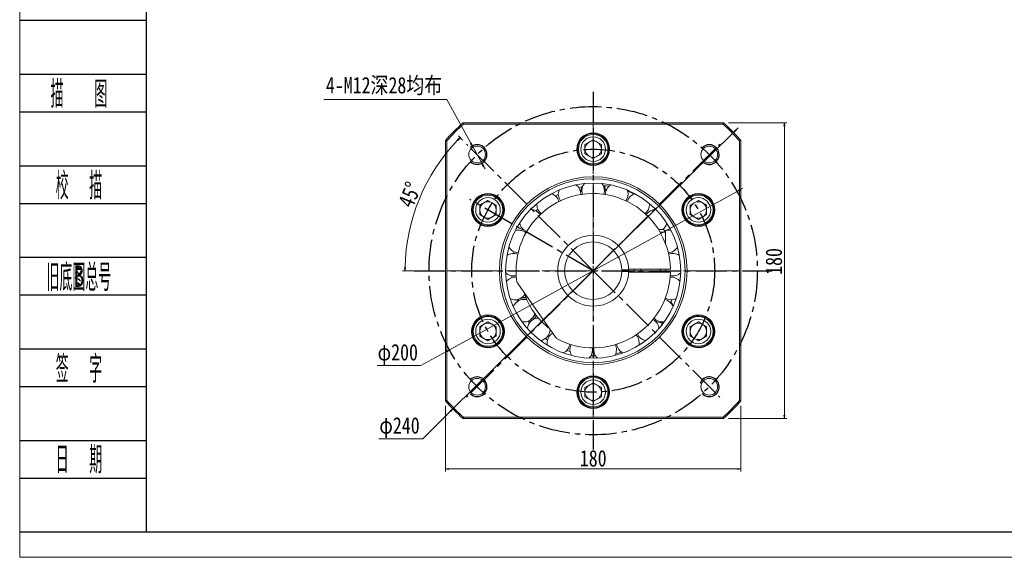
# Model space of a CAD drawing. Header units: millimetres. Extents: x -6 to 1302, y 0 to 916.
# Tile 1 of 4: x 0 to 600, y 0 to 327. Entities that reach past the tile are written whole.
import ezdxf
from ezdxf.enums import TextEntityAlignment as Align

# ---------------------------------------------------------------- set-up
doc = ezdxf.new("R2010")
doc.units = ezdxf.units.MM
doc.linetypes.add('CENTER2', pattern=[28.575, 19.05, -3.175, 3.175, -3.175])
doc.linetypes.add('点画线', pattern=[18, 12, -2, 2, -2])
for name, color, linetype in [('2细线层', 4, 'Continuous'), ('3中心线层', 1, 'CENTER2'), ('6文字层', 3, 'Continuous')]:
    doc.layers.add(name, color=color, linetype=linetype)
for name, color, linetype, lineweight in [('中心线层', 1, '点画线', 18), ('图框_外框线', 7, 'Continuous', 18), ('尺寸线层', 3, 'Continuous', 18)]:
    doc.layers.add(name, color=color, linetype=linetype, lineweight=lineweight)
doc.styles.add('PC_TEXTSTYLE', font='ISOCP.SHX', dxfattribs={"width": 0.707, "bigfont": 'GBCBIG.SHX'})
doc.styles.get("Standard").update_dxf_attribs({"font": 'SimSun.ttf'})
doc.styles.add('宋体', font='SimSun.ttf', dxfattribs={"width": 0.8})
doc.dimstyles.new('A水平标注$0', dxfattribs={"dimtxt": 3.5, "dimasz": 2, "dimexe": 1.5, "dimexo": 3, "dimgap": 1.1, "dimtad": 1, "dimtoh": 1, "dimdec": 4, "dimdsep": 46, "dimtxsty": '宋体', "dimblk": 'OPEN', "dimcen": 3, "dimclrd": 3, "dimclre": 3, "dimclrt": 6, "dimadec": 0, "dimazin": 0, "dimtm": 1e-09, "dimtfac": 1, "dimtdec": 4, "dimtix": 1, "dimtmove": 0, "dimatfit": 3, "dimldrblk": 'OPEN', "dimfxl": 0, "dimlwd": 13, "dimlwe": 13, "dimarcsym": 0})
doc.dimstyles.new('D直径标注φ25', dxfattribs={"dimtxt": 3.5, "dimasz": 2, "dimexe": 1, "dimexo": 3, "dimtad": 1, "dimtoh": 1, "dimdec": 1, "dimdsep": 46, "dimtxsty": '宋体', "dimblk": 'OPEN', "dimcen": 3, "dimclrd": 3, "dimclre": 3, "dimclrt": 130, "dimadec": 0, "dimazin": 0, "dimtm": 1e-09, "dimtfac": 1, "dimtdec": 1, "dimtmove": 0, "dimatfit": 0, "dimldrblk": 'OPEN', "dimfxl": 0, "dimlwd": 13, "dimlwe": 13, "dimarcsym": 0})
doc.dimstyles.new('螺孔(M8-7H)', dxfattribs={"dimtxt": 3.5, "dimasz": 2, "dimexe": 1.25, "dimexo": 3, "dimtad": 1, "dimtoh": 1, "dimdec": 4, "dimdsep": 46, "dimtxsty": '宋体', "dimblk": 'OPEN', "dimcen": 3, "dimclrd": 3, "dimclre": 3, "dimclrt": 2, "dimadec": 0, "dimazin": 0, "dimtm": 1e-09, "dimtfac": 1, "dimtdec": 4, "dimtmove": 0, "dimatfit": 3, "dimldrblk": 'OPEN', "dimfxl": 0, "dimlwd": 9, "dimlwe": 9, "dimarcsym": 0})

# ---------------------------------------------------------------- blocks, each defined once
blk = doc.blocks.new('_Open')
at = {"color": 0, "linetype": 'ByBlock', "lineweight": -2}
for p, q in [((-1, 0.17), (0, 0)), ((-1, -0.17), (0, 0)), ((0, 0), (-1, 0))]:
    blk.add_line(p, q, dxfattribs=at)
blk = doc.blocks.new('*D28')
at = {"layer": 'Defpoints', "color": 0, "transparency": 16777216}
for p in [(259.36, 95.22), (439.36, 95.22), (439.36, 53.85)]:
    blk.add_point(p, dxfattribs=at)
at = {"layer": '尺寸线层', "color": 3, "lineweight": 13, "transparency": 16777216}
for p, q in [((259.36, 92.22), (259.36, 52.35)), ((439.36, 92.22), (439.36, 52.35)), ((261.36, 53.85), (437.36, 53.85))]:
    blk.add_line(p, q, dxfattribs=at)
at = {"layer": '尺寸线层', "color": 3, "lineweight": 13, "transparency": 16777216, "xscale": 2, "yscale": 2, "zscale": 2, "rotation": 180}
blk.add_blockref('_Open', (259.36, 53.85), dxfattribs=at)
at = {"layer": '尺寸线层', "color": 3, "lineweight": 13, "transparency": 16777216, "xscale": 2, "yscale": 2, "zscale": 2}
blk.add_blockref('_Open', (439.36, 53.85), dxfattribs=at)
at = {"layer": '尺寸线层', "color": 6, "transparency": 16777216, "insert": (349.36, 60.24), "char_height": 10, "attachment_point": 5, "style": '宋体', "bg_fill": 3, "box_fill_scale": 1.1, "bg_fill_color": 257, "bg_fill_transparency": 0}
blk.add_mtext('180', dxfattribs=at)
blk = doc.blocks.new('*D29')
at = {"layer": 'Defpoints', "color": 0, "transparency": 16777216}
for p in [(428.73, 264.59), (465.84, 264.59), (428.73, 84.59)]:
    blk.add_point(p, dxfattribs=at)
at = {"layer": '尺寸线层', "color": 3, "lineweight": 13, "transparency": 16777216}
for p, q in [((431.73, 264.59), (467.34, 264.59)), ((465.84, 86.59), (465.84, 262.59)), ((431.73, 84.59), (467.34, 84.59))]:
    blk.add_line(p, q, dxfattribs=at)
at = {"layer": '尺寸线层', "color": 3, "lineweight": 13, "transparency": 16777216, "xscale": 2, "yscale": 2, "zscale": 2}
for p, rotation in [((465.84, 264.59), 90), ((465.84, 84.59), 270)]:
    blk.add_blockref('_Open', p, dxfattribs=dict(at, rotation=rotation))
at = {"layer": '尺寸线层', "color": 6, "transparency": 16777216, "insert": (459.45, 180.19), "char_height": 10, "attachment_point": 5, "rotation": 90, "style": '宋体', "bg_fill": 3, "box_fill_scale": 1.1, "bg_fill_color": 257, "bg_fill_transparency": 0}
blk.add_mtext('180', dxfattribs=at)
blk = doc.blocks.new('*D30')
at = {"layer": 'Defpoints', "color": 0, "transparency": 16777216}
for p in [(275.75, 250.55), (281.54, 240.04)]:
    blk.add_point(p, dxfattribs=at)
at = {"layer": '尺寸线层', "color": 3, "lineweight": 9, "transparency": 16777216}
for p, q in [((185.25, 278.9), (260.14, 278.9)), ((260.14, 278.9), (274.79, 252.31)), ((281.54, 240.04), (275.75, 250.55)), ((282.51, 238.29), (283.47, 236.54))]:
    blk.add_line(p, q, dxfattribs=at)
at = {"layer": '尺寸线层', "color": 3, "lineweight": 9, "transparency": 16777216, "xscale": 2, "yscale": 2, "zscale": 2}
for p, rotation in [((275.75, 250.55), 298.849608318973), ((281.54, 240.04), 118.849608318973)]:
    blk.add_blockref('_Open', p, dxfattribs=dict(at, rotation=rotation))
at = {"layer": '尺寸线层', "color": 2, "transparency": 16777216, "insert": (221.94, 287), "char_height": 10, "attachment_point": 5, "style": '宋体'}
blk.add_mtext('4-M12深28均布', dxfattribs=at)
blk = doc.blocks.new('*D31')
at = {"layer": 'Defpoints', "color": 0, "transparency": 16777216}
for p in [(271.94, 252.01), (250.11, 231.89), (243.36, 174.59), (349.36, 174.59), (455.36, 174.59)]:
    blk.add_point(p, dxfattribs=at)
at = {"layer": '尺寸线层', "color": 3, "lineweight": 13, "transparency": 16777216}
for p, q in [((269.81, 254.13), (267.26, 256.69)), ((240.36, 174.59), (233.26, 174.59))]:
    blk.add_line(p, q, dxfattribs=at)
blk.add_arc((349.36, 174.59), 114.6, 135.99991, 179.00009, dxfattribs=at)
at = {"layer": '尺寸线层', "color": 3, "lineweight": 13, "transparency": 16777216, "xscale": 2, "yscale": 2, "zscale": 2}
for p, rotation in [((268.32, 255.63), 45.49995435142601), ((234.76, 174.59), 269.5000456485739)]:
    blk.add_blockref('_Open', p, dxfattribs=dict(at, rotation=rotation))
at = {"layer": '尺寸线层', "color": 6, "transparency": 16777216, "insert": (237.63, 220.87), "char_height": 10, "attachment_point": 5, "rotation": 67.5, "style": '宋体', "bg_fill": 3, "box_fill_scale": 1.1, "bg_fill_color": 257, "bg_fill_transparency": 0}
blk.add_mtext('45%%d', dxfattribs=at)
blk = doc.blocks.new('*D32')
at = {"layer": 'Defpoints', "color": 0, "transparency": 16777216}
for p in [(434.84, 258.81), (263.88, 90.37)]:
    blk.add_point(p, dxfattribs=at)
at = {"layer": '尺寸线层', "color": 3, "lineweight": 13, "transparency": 16777216}
for p, q in [((434.84, 258.81), (263.88, 90.37)), ((436.27, 260.21), (437.69, 261.61)), ((262.45, 88.97), (245.48, 72.25)), ((245.48, 72.25), (218.73, 72.25))]:
    blk.add_line(p, q, dxfattribs=at)
at = {"layer": '尺寸线层', "color": 3, "lineweight": 13, "transparency": 16777216, "xscale": 2, "yscale": 2, "zscale": 2}
for p, rotation in [((434.84, 258.81), 224.5723010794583), ((263.88, 90.37), 44.57230107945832)]:
    blk.add_blockref('_Open', p, dxfattribs=dict(at, rotation=rotation))
at = {"layer": '尺寸线层', "color": 130, "transparency": 16777216, "insert": (231.36, 78.98), "char_height": 10, "attachment_point": 5, "style": '宋体'}
blk.add_mtext('φ240', dxfattribs=at)
blk = doc.blocks.new('*D33')
at = {"layer": 'Defpoints', "color": 0, "transparency": 16777216}
for p in [(436.96, 222.82), (261.76, 126.36)]:
    blk.add_point(p, dxfattribs=at)
at = {"layer": '尺寸线层', "color": 3, "lineweight": 13, "transparency": 16777216}
for p, q in [((436.96, 222.82), (261.76, 126.36)), ((438.71, 223.78), (440.46, 224.75)), ((260.01, 125.39), (244.43, 116.81)), ((244.43, 116.81), (217.67, 116.81))]:
    blk.add_line(p, q, dxfattribs=at)
at = {"layer": '尺寸线层', "color": 3, "lineweight": 13, "transparency": 16777216, "xscale": 2, "yscale": 2, "zscale": 2}
for p, rotation in [((436.96, 222.82), 208.8369102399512), ((261.76, 126.36), 28.83691023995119)]:
    blk.add_blockref('_Open', p, dxfattribs=dict(at, rotation=rotation))
at = {"layer": '尺寸线层', "color": 130, "transparency": 16777216, "insert": (230.3, 123.54), "char_height": 10, "attachment_point": 5, "style": '宋体', "bg_fill": 3, "box_fill_scale": 1.1, "bg_fill_color": 256, "bg_fill_true_color": 13158600, "bg_fill_transparency": 0}
blk.add_mtext('φ200', dxfattribs=at)

msp = doc.modelspace()

# ---------------------------------------------------------------- linework, layer by layer
at = {"color": 7, "linetype": 'Continuous', "lineweight": 15}
for p, q in [((299.83477, 170.31915), (299.75519, 171.42803)), ((325.99402, 134.732), (303.91498, 166.26414)), ((303.17944, 155.79894), (302.75602, 156.92788)), ((305.97312, 157.39954), (306.1281, 157.01339)), ((312.52319, 145.93678), (312.78011, 145.60948)), ((417.52915, 146.2208), (417.29392, 145.72364)), ((417.52915, 146.2208), (417.29392, 145.72364)), ((419.07462, 145.30238), (418.83488, 144.79569)), ((419.07462, 145.30238), (418.83488, 144.79569)), ((280.27301, 140.47504), (285.27301, 143.36179)), ((280.27301, 134.70153), (280.27301, 140.47504)), ((285.27301, 143.36179), (290.27301, 140.47504)), ((290.27301, 140.47504), (290.27301, 134.70153)), ((310.5536, 142.77356), (309.69882, 143.90695)), ((408.44477, 140.47504), (413.44477, 143.36179)), ((408.44477, 134.70153), (408.44477, 140.47504)), ((413.44477, 143.36179), (418.44477, 140.47504)), ((418.44477, 140.47504), (418.44477, 134.70153)), ((285.27301, 131.81478), (280.27301, 134.70153)), ((290.27301, 134.70153), (285.27301, 131.81478)), ((321.52046, 132.2645), (320.18182, 133.24715)), ((413.44477, 131.81478), (408.44477, 134.70153)), ((418.44477, 134.70153), (413.44477, 131.81478)), ((289.13869, 128.85564), (288.81975, 129.31661)), ((289.13869, 128.85564), (288.81975, 129.31661)), ((290.7068, 129.73485), (290.39385, 130.18714)), ((290.7068, 129.73485), (290.39385, 130.18714)), ((335.30396, 125.29947), (333.27166, 126.01682)), ((344.35889, 103.47504), (349.35889, 106.36179)), ((349.35889, 106.36179), (354.35889, 103.47504)), ((358.85442, 99.56974), (358.29574, 99.52401)), ((358.85442, 99.56974), (358.29574, 99.52401)), ((358.87706, 101.36737), (358.32889, 101.3225)), ((358.87706, 101.36737), (358.32889, 101.3225))]:
    msp.add_line(p, q, dxfattribs=at)
for points in [[(304.0319, 157.22715), (302.96661, 156.45428), (302.93899, 156.43022)], [(393.43134, 157.83293), (393.08907, 156.95894), (393.07469, 156.92331)], [(399.66213, 156.86745), (399.2962, 157.0545), (398.89136, 157.16417)], [(397.66543, 153.4077), (398.20622, 153.22361), (398.22454, 153.22027)], [(310.1017, 143.36471), (311.13228, 143.74825), (311.66021, 144.01453)], [(381.33487, 132.07945), (378.28817, 130.10058), (377.2887, 129.51516)], [(348.96808, 126.38278), (348.86746, 127.55471), (348.86109, 127.59092)], [(377.20541, 129.10185), (377.32509, 129.75504), (377.38572, 130.66605)], [(350.82342, 122.6935), (349.91538, 122.71431), (347.96842, 122.81263)], [(366.69775, 124.94531), (364.63418, 124.36233), (363.06617, 123.98006)]]:
    msp.add_lwpolyline(points, dxfattribs=at)
for centre, radius in [((285.27301, 137.58829), 10), ((285.27301, 137.58829), 9), ((285.27301, 137.58829), 7.5), ((413.44477, 137.58829), 10), ((413.44477, 137.58829), 9), ((413.44477, 137.58829), 7.5), ((278.64821, 103.87761), 5.1), ((420.06957, 103.87761), 5.1)]:
    msp.add_circle(centre, radius, dxfattribs=at)
for centre, radius, start, end in [((301.83115, 163.74039), 6.875, 84.16461188, 141.72253571), ((396.88662, 163.74039), 6.875, 38.27746429, 95.83538812), ((301.83115, 163.74039), 6.875, 244.09050323, 327.75462611), ((307.14015, 150.21329), 6.875, 75.10251674, 158.86539285), ((307.96287, 150.68829), 7.6295, 87.45722614, 109.31406637), ((307.96287, 150.68829), 6.6295, 83.37518799, 108.95636862), ((349.35889, 174.58829), 44.16667, 196.97903787, 233.02096213), ((391.57763, 150.21329), 6.875, 21.13460715, 78.83827275), ((396.88662, 163.74039), 6.875, 238.34234001, 296.00824999), ((398.57372, 155.18955), 2, 121.4608232, 187.85772919), ((390.7549, 150.68829), 7.6295, 20.00185014, 39.85598456), ((285.27301, 137.58829), 9.55, 304.67933747, 293.87754008), ((285.27301, 137.58829), 9.55, 304.67933747, 293.87754008), ((307.14015, 150.21329), 6.875, 261.13460715, 344.89748326), ((316.20047, 138.85201), 6.875, 92.24537389, 175.90949677), ((307.96287, 150.68829), 6.6295, 311.04363139, 336.62481201), ((307.96287, 150.68829), 7.6295, 310.68593363, 332.54277386), ((382.51731, 138.85201), 6.875, 3.99175001, 61.65765999), ((391.57763, 150.21329), 6.875, 221.16172725, 278.86539285), ((390.7549, 150.68829), 7.6295, 241.01307852, 274.33928623), ((413.44477, 137.58829), 9.55, 64.67933747, 53.87754008), ((413.44477, 137.58829), 9.55, 64.67933747, 53.87754008), ((413.44477, 137.58829), 9.55, 53.87754008, 64.67933747), ((413.44477, 137.58829), 9.55, 53.87754008, 64.67933747), ((285.27301, 137.58829), 5, 120, 180), ((285.27301, 137.58829), 5, 60, 120), ((285.27301, 137.58829), 5, 0, 60), ((316.20047, 138.85201), 6.875, 278.27746429, 0), ((385.34847, 143.52264), 6, 335.30629519, 358.27659948), ((413.44477, 137.58829), 5, 120, 180), ((413.44477, 137.58829), 5, 60, 120), ((413.44477, 137.58829), 5, 0, 60), ((285.27301, 137.58829), 5, 180, 240), ((285.27301, 137.58829), 5, 240, 300), ((285.27301, 137.58829), 5, 300, 0), ((328.20706, 130.66605), 6.875, 120.66786162, 193.15110714), ((370.51072, 130.66605), 6.875, 0, 44.40681669), ((382.51731, 138.85201), 6.875, 204.16461188, 261.72253571), ((413.44477, 137.58829), 5, 180, 240), ((413.44477, 137.58829), 5, 240, 300), ((413.44477, 137.58829), 5, 300, 360), ((285.27301, 137.58829), 9.55, 293.87754008, 304.67933747), ((285.27301, 137.58829), 9.55, 293.87754008, 304.67933747), ((328.20706, 130.66605), 6.875, 295.42032144, 352.97824527), ((342.09308, 126.38278), 6.875, 152.73604045, 210.29396428), ((342.09308, 126.38278), 6.875, 312.56317858, 0), ((356.6247, 126.38278), 6.875, 169.87889759, 227.43682142), ((356.6247, 126.38278), 6.875, 329.70603572, 0), ((356.6247, 126.38278), 6.875, 0, 27.26395955), ((370.51072, 130.66605), 6.875, 187.02175473, 244.57967856), ((349.35889, 100.58829), 5, 120, 180), ((349.35889, 100.58829), 5, 60, 120), ((349.35889, 100.58829), 5, 0, 60), ((349.35889, 100.58829), 9.55, 353.87754008, 4.67933747), ((349.35889, 100.58829), 9.55, 353.87754008, 4.67933747)]:
    msp.add_arc(centre, radius, start, end, dxfattribs=at)
for points in [[(269.98635, 264.58829), (270.2893, 263.78829)], [(303.91498, 166.26414), (302.85489, 167.77811)], [(327.05411, 133.21804), (325.99402, 134.732)]]:
    msp.add_open_spline(points, degree=1, dxfattribs=at)
at = {"layer": '2细线层'}
for p, q in [((0.27683, 327.1275), (77.0937, 327.1275)), ((0.27683, 294.31605), (77.0937, 294.31605)), ((0.27683, 271.34804), (77.0937, 271.34804)), ((0.27683, 238.53659), (77.0937, 238.53659)), ((0.27683, 215.56857), (77.0937, 215.56857)), ((0.27683, 182.75713), (77.0937, 182.75713)), ((0.27683, 159.78911), (77.0937, 159.78911)), ((0.27683, 126.97766), (77.0937, 126.97766)), ((0.27683, 104.00965), (77.0937, 104.00965)), ((0.27683, 71.1982), (77.0937, 71.1982)), ((0.27683, 48.23019), (77.0937, 48.23019)), ((0.27683, 15.41874), (77.0937, 15.41874))]:
    msp.add_line(p, q, dxfattribs=at)

# ---------------------------------------------------------------- texts
at = {"layer": '6文字层', "color": 3, "style": 'PC_TEXTSTYLE'}
for s, width, p in [('描   图', 0.6667, (36.07939, 282.83204)), ('校  描', 0.667, (36.07939, 227.05258)), ('旧底图总号', 0.667, (36.07939, 171.27312)), ('签  字', 0.667, (36.07939, 115.49366)), ('日  期', 0.667, (36.09985, 60.04167))]:
    msp.add_text(s, height=16.405724, dxfattribs=dict(at, width=width)).set_placement(p, align=Align.MIDDLE)
at = {"layer": '6文字层', "width": 0.707}
msp.add_text('B', height=13.12458, dxfattribs=at).set_placement((36.07939, 171.27312), align=Align.MIDDLE)

# ---------------------------------------------------------------- dimensions: what is measured, and where the dimension line sits
at = {"layer": '尺寸线层'}
dim = msp.add_diameter_dim_2p(p1=(281.54328, 240.04363), p2=(275.75314, 250.5543), text='4-M12深28均布', dimstyle='螺孔(M8-7H)', override={"dimtxt": 10, "dimgap": 1.5, "dimpost": 'M<>-7H', "dimtfill": 0}, dxfattribs=at)
dim.commit()
dim.dimension.update_dxf_attribs({"geometry": '*D30', "text_midpoint": (221.94345, 278.90325), "dimtype": 163})
dim = msp.add_linear_dim(base=(439.35889, 53.8547), p1=(259.35889, 95.21575), p2=(439.35889, 95.21575), dimstyle='A水平标注$0', override={"dimtxt": 10, "dimgap": 1.5, "dimblk": 'Open', "dimtfill": 1, "dimtfillclr": 256}, dxfattribs=at)
dim.commit()
dim.dimension.update_dxf_attribs({"geometry": '*D28', "text_midpoint": (349.35889, 60.24297)})

# ---------------------------------------------------------------- next in the draw order: linework, layer by layer
at = {"color": 7, "linetype": 'Continuous', "lineweight": 15}
for p, q in [((344.35889, 97.70153), (344.35889, 103.47504)), ((354.35889, 103.47504), (354.35889, 97.70153)), ((349.35889, 94.81478), (344.35889, 97.70153)), ((354.35889, 97.70153), (349.35889, 94.81478))]:
    msp.add_line(p, q, dxfattribs=at)
for radius in [10, 9, 7.5]:
    msp.add_circle((349.35889, 100.58829), radius, dxfattribs=at)
at = {"color": 4}
msp.add_arc((278.64821, 103.87761), 6, 225, 133.28086868, dxfattribs=at)
at = {"color": 7, "linetype": 'Continuous', "lineweight": 15}
for centre, radius, start, end in [((349.35889, 100.58829), 9.55, 4.67933747, 353.87754008), ((349.35889, 100.58829), 9.55, 4.67933747, 353.87754008), ((349.35889, 100.58829), 5, 180, 240), ((349.35889, 100.58829), 5, 240, 300), ((349.35889, 100.58829), 5, 300, 360), ((349.35889, 174.58829), 120, 221.40962211, 228.59037789), ((349.35889, 174.58829), 119.2, 221.55475457, 228.44524543)]:
    msp.add_arc(centre, radius, start, end, dxfattribs=at)
for points in [[(259.35889, 95.21575), (260.15889, 95.5187)], [(270.2893, 85.38829), (269.98635, 84.58829)]]:
    msp.add_open_spline(points, degree=1, dxfattribs=at)

# ---------------------------------------------------------------- next in the draw order: dimensions: what is measured, and where the dimension line sits
at = {"layer": '尺寸线层'}
dim = msp.add_linear_dim(base=(465.84201, 264.58829), p1=(428.73143, 84.58829), p2=(428.73143, 264.58829), angle=90, dimstyle='A水平标注$0', override={"dimtxt": 10, "dimgap": 1.5, "dimblk": 'Open', "dimtfill": 1, "dimtfillclr": 256}, dxfattribs=at)
dim.commit()
dim.dimension.update_dxf_attribs({"geometry": '*D29', "text_midpoint": (465.84201, 180.18799), "dimtype": 160})

# ---------------------------------------------------------------- next in the draw order: linework, layer by layer
at = {"color": 7, "linetype": 'Continuous', "lineweight": 15}
for p, q in [((269.98635, 264.58829), (428.73143, 264.58829)), ((428.42848, 263.78829), (270.2893, 263.78829)), ((428.73143, 84.58829), (269.98635, 84.58829)), ((270.2893, 85.38829), (428.42848, 85.38829))]:
    msp.add_line(p, q, dxfattribs=at)
at = {"color": 4}
msp.add_arc((420.06957, 103.87761), 6, 223.28086868, 160.15840041, dxfattribs=at)
at = {"color": 7, "linetype": 'Continuous', "lineweight": 15}
for radius, start, end in [(119.2, 311.55475457, 318.44524543), (120, 311.40962211, 318.59037789)]:
    msp.add_arc((349.35889, 174.58829), radius, start, end, dxfattribs=at)
for points in [[(428.73143, 264.58829), (428.42848, 263.78829)], [(438.55889, 95.5187), (439.35889, 95.21575)], [(428.42848, 85.38829), (428.73143, 84.58829)]]:
    msp.add_open_spline(points, degree=1, dxfattribs=at)

# ---------------------------------------------------------------- next in the draw order: dimensions: what is measured, and where the dimension line sits
at = {"layer": '尺寸线层'}
dim = msp.add_angular_dim_2l(base=(250.10937, 231.89002), line1=((243.35889, 174.58829), (455.35889, 174.58829)), line2=((349.35889, 174.58829), (271.9356, 252.01158)), dimstyle='A水平标注$0', override={"dimtxt": 10, "dimgap": 1.5, "dimblk": 'Open', "dimtfill": 1, "dimtfillclr": 256}, dxfattribs=at)
dim.commit()
dim.dimension.update_dxf_attribs({"geometry": '*D31', "text_midpoint": (237.6287, 220.86844)})

# ---------------------------------------------------------------- next in the draw order: linework, layer by layer
at = {"color": 7, "linetype": 'Continuous', "lineweight": 15}
for p, q in [((259.35889, 95.21575), (259.35889, 253.96082)), ((260.15889, 253.65787), (260.15889, 95.5187)), ((344.35889, 251.47504), (349.35889, 254.36179)), ((349.35889, 254.36179), (354.35889, 251.47504)), ((438.55889, 95.5187), (438.55889, 253.65787)), ((439.35889, 253.96082), (439.35889, 95.21575)), ((339.84072, 247.8092), (340.38889, 247.85407)), ((339.86336, 249.60683), (340.42204, 249.65256)), ((344.35889, 245.70153), (344.35889, 251.47504)), ((354.35889, 251.47504), (354.35889, 245.70153)), ((349.35889, 242.81478), (344.35889, 245.70153)), ((354.35889, 245.70153), (349.35889, 242.81478)), ((280.27301, 214.47504), (285.27301, 217.36179)), ((285.27301, 217.36179), (290.27301, 214.47504)), ((326.45592, 220.01351), (328.12021, 220.8942)), ((341.8617, 220.97358), (341.86457, 221.17246)), ((408.01098, 219.44172), (408.32392, 218.98943)), ((408.01098, 219.44172), (408.32392, 218.98943)), ((408.44477, 214.47504), (413.44477, 217.36179)), ((409.57909, 220.32093), (409.89803, 219.85996)), ((409.57909, 220.32093), (409.89803, 219.85996)), ((413.44477, 217.36179), (418.44477, 214.47504)), ((280.27301, 208.70153), (280.27301, 214.47504)), ((290.27301, 214.47504), (290.27301, 208.70153)), ((314.57376, 210.99859), (315.62985, 212.04111)), ((383.69574, 214.86743), (383.67379, 215.41636)), ((408.44477, 208.70153), (408.44477, 214.47504)), ((418.44477, 214.47504), (418.44477, 208.70153)), ((279.64316, 203.87419), (279.88289, 204.38088)), ((279.64316, 203.87419), (279.88289, 204.38088)), ((285.27301, 205.81478), (280.27301, 208.70153)), ((290.27301, 208.70153), (285.27301, 205.81478)), ((413.44477, 205.81478), (408.44477, 208.70153)), ((418.44477, 208.70153), (413.44477, 205.81478)), ((281.18863, 202.95577), (281.42385, 203.45293)), ((281.18863, 202.95577), (281.42385, 203.45293)), ((305.77681, 199.03438), (306.3776, 200.1277)), ((389.15839, 199.58829), (391.85889, 199.58829)), ((393.35889, 198.08829), (390.06208, 198.08829)), ((393.35889, 198.08829), (393.35889, 191.111)), ((300.73586, 185.10637), (300.97758, 186.21333)), ((400.18932, 188.20826), (400.87493, 188.39197)), ((367.2519, 175.08829), (370.9531, 175.08829)), ((370.9531, 174.08829), (367.2519, 174.08829)), ((370.33506, 175.07135), (370.33506, 174.08829)), ((371.33615, 175.58829), (395.54806, 175.58829)), ((374.35889, 173.58829), (374.35889, 175.58829)), ((378.35889, 175.58829), (378.35889, 173.58829)), ((390.35889, 175.58829), (390.35889, 173.58829)), ((393.52555, 174.58829), (393.51423, 175.58829)), ((393.51423, 173.58829), (393.52555, 174.58829)), ((371.33615, 173.58829), (395.54806, 173.58829))]:
    msp.add_line(p, q, dxfattribs=at)
for points in [[(340.49173, 225.29458), (342.53052, 225.69698), (342.92655, 225.76536)], [(355.54646, 226.33487), (357.33386, 226.16599), (358.81253, 225.97889)], [(355.86562, 221.11836), (356.11035, 222.04082), (356.23389, 223.33829)], [(370.36659, 222.96059), (371.66692, 222.43468), (374.27409, 221.25336)], [(383.67841, 215.35526), (384.36243, 214.80691), (384.73944, 214.49644)], [(370.35293, 174.08829), (370.35889, 174.58829), (370.35293, 175.08829)]]:
    msp.add_lwpolyline(points, dxfattribs=at)
for centre, radius in [((349.35889, 248.58829), 10), ((349.35889, 248.58829), 9), ((349.35889, 248.58829), 7.5), ((278.64821, 245.29896), 5.1), ((420.06957, 245.29896), 5.1), ((349.35889, 174.58829), 57.15), ((349.35889, 174.58829), 56), ((349.35889, 174.58829), 53.33333), ((285.27301, 211.58829), 10), ((285.27301, 211.58829), 9), ((285.27301, 211.58829), 7.5), ((413.44477, 211.58829), 10), ((413.44477, 211.58829), 9), ((413.44477, 211.58829), 7.5)]:
    msp.add_circle(centre, radius, dxfattribs=at)
for centre, radius, start, end in [((349.35889, 174.58829), 120, 131.40962211, 138.59037789), ((349.35889, 174.58829), 120, 41.40962211, 48.59037789), ((349.35889, 174.58829), 119.2, 131.55475457, 138.44524543), ((349.35889, 248.58829), 9.55, 184.67933747, 173.87754008), ((349.35889, 174.58829), 119.2, 41.55475457, 48.44524543), ((349.35889, 248.58829), 5, 120, 180), ((349.35889, 248.58829), 5, 60, 120), ((349.35889, 248.58829), 5, 0, 60), ((349.35889, 248.58829), 9.55, 173.87754008, 184.67933747), ((349.35889, 248.58829), 5, 180, 240), ((349.35889, 248.58829), 5, 300, 360), ((349.35889, 248.58829), 5, 240, 300), ((334.98957, 221.17246), 6.875, 158.27746429, 215.83538812), ((334.98957, 221.17246), 6.875, 0, 56.00824999), ((349.35889, 222.38829), 7.6295, 154.3740241, 178.98692148), ((349.35889, 223.33829), 6.875, 141.13460715, 198.83827274), ((349.35889, 223.33829), 6.875, 0, 38.86539285), ((349.35889, 222.38829), 7.6295, 1.01307852, 30.89634507), ((363.7282, 221.17246), 6.875, 123.99175001, 181.65765999), ((363.7282, 221.17246), 6.875, 0, 21.72253571), ((285.27301, 211.58829), 9.55, 244.67933747, 233.87754008), ((285.27301, 211.58829), 9.55, 244.67933747, 233.87754008), ((285.27301, 211.58829), 5, 60, 120), ((349.35889, 174.58829), 47, 1.21915113, 188.3313394), ((321.89703, 214.86743), 6.875, 15.59318331, 73.15110714), ((363.7282, 221.17246), 6.875, 324.16461188, 360), ((376.82074, 214.86743), 6.875, 106.84889286, 164.40681669), ((413.44477, 211.58829), 9.55, 124.67933747, 113.87754008), ((413.44477, 211.58829), 9.55, 124.67933747, 113.87754008), ((413.44477, 211.58829), 9.55, 113.87754008, 124.67933747), ((413.44477, 211.58829), 9.55, 113.87754008, 124.67933747), ((413.44477, 211.58829), 5, 60, 120), ((285.27301, 211.58829), 5, 120, 180), ((285.27301, 211.58829), 5, 180, 240), ((285.27301, 211.58829), 5, 0, 60), ((285.27301, 211.58829), 5, 300, 360), ((311.2446, 204.98341), 6.875, 32.73604045, 90.29396428), ((321.89703, 214.86743), 6.875, 175.42032144, 232.97824527), ((376.82074, 214.86743), 6.875, 307.02175473, 360), ((387.47317, 204.98341), 6.875, 89.70603572, 147.26395955), ((413.44477, 211.58829), 5, 120, 180), ((413.44477, 211.58829), 5, 180, 240), ((413.44477, 211.58829), 5, 0, 60), ((413.44477, 211.58829), 5, 300, 360), ((285.27301, 211.58829), 5, 240, 300), ((413.44477, 211.58829), 5, 240, 300), ((285.27301, 211.58829), 9.55, 233.87754008, 244.67933747), ((285.27301, 211.58829), 9.55, 233.87754008, 244.67933747), ((303.97879, 192.39866), 6.875, 49.87889759, 107.43682142), ((311.2446, 204.98341), 6.875, 192.56317858, 250.12110241), ((387.47317, 204.98341), 6.875, 308.30281976, 347.43682142), ((391.85889, 198.08829), 1.5, 0, 90), ((394.73898, 192.39866), 6.875, 72.56317858, 104.58145062), ((349.35889, 174.58829), 21.6, 1.32640967, 358.67359033), ((349.35889, 174.58829), 17.5, 1.63724508, 358.36275492), ((303.97879, 192.39866), 6.875, 209.70603572, 267.26395955), ((394.73898, 192.39866), 6.875, 272.73604045, 330.29396428), ((300.7452, 178.23138), 6.875, 67.02175473, 124.57967856), ((397.97257, 178.23138), 6.875, 55.42032144, 112.97824527), ((349.35889, 174.58829), 29, 358.02389171, 1.97610829), ((300.7452, 178.23138), 6.875, 226.84889286, 284.40681669), ((349.35889, 174.58829), 47, 241.6686606, 358.78084887), ((397.97257, 178.23138), 6.875, 255.59318331, 313.15110714)]:
    msp.add_arc(centre, radius, start, end, dxfattribs=at)
at = {"color": 4}
for centre, start, end in [((278.64821, 245.29896), 226.71913132, 135), ((420.06957, 245.29896), 225, 136.71913132)]:
    msp.add_arc(centre, 6, start, end, dxfattribs=at)
at = {"color": 7, "linetype": 'Continuous', "lineweight": 15}
for points in [[(259.35889, 253.96082), (260.15889, 253.65787)], [(438.55889, 253.65787), (439.35889, 253.96082)], [(367.2519, 175.08829), (366.85174, 175.08829)], [(366.85174, 174.08829), (367.2519, 174.08829)], [(371.35321, 175.08829), (370.9531, 175.08829)], [(370.9531, 174.08829), (371.35321, 174.08829)], [(396.34825, 175.58829), (395.54806, 175.58829)], [(396.34825, 173.58829), (395.54806, 173.58829)]]:
    msp.add_open_spline(points, degree=1, dxfattribs=at)
at = {"layer": '3中心线层'}
for p, q in [((349.35889, 283.58829), (349.35889, 65.58829)), ((349.35889, 174.58829), (272.22318, 251.72399)), ((349.35889, 174.58829), (426.49459, 251.72399)), ((349.35889, 174.58829), (274.23998, 217.95821)), ((240.35889, 174.58829), (458.35889, 174.58829)), ((349.35889, 174.58829), (272.22318, 97.45258)), ((349.35889, 174.58829), (426.49459, 97.45258))]:
    msp.add_line(p, q, dxfattribs=at)
for radius in [100, 74]:
    msp.add_circle((349.35889, 174.58829), radius, dxfattribs=at)

# ---------------------------------------------------------------- next in the draw order: dimensions: what is measured, and where the dimension line sits
at = {"layer": '尺寸线层'}
dim = msp.add_diameter_dim_2p(p1=(434.84274, 258.80534), p2=(263.87504, 90.37123), dimstyle='D直径标注φ25', override={"dimtxt": 10, "dimgap": 1.5, "dimpost": 'φ<>', "dimtfill": 0}, dxfattribs=at)
dim.commit()
dim.dimension.update_dxf_attribs({"geometry": '*D32', "text_midpoint": (231.35857, 72.253), "dimtype": 163})

# ---------------------------------------------------------------- next in the draw order: dimensions: what is measured, and where the dimension line sits
dim = msp.add_diameter_dim_2p(p1=(436.9585, 222.82009), p2=(261.75927, 126.35648), dimstyle='D直径标注φ25', override={"dimtxt": 10, "dimgap": 1.5, "dimpost": 'φ<>'}, dxfattribs=at)
dim.commit()
dim.dimension.update_dxf_attribs({"geometry": '*D33', "text_midpoint": (230.29961, 116.8125), "dimtype": 163})

# ---------------------------------------------------------------- next in the draw order: linework, layer by layer
at = {"layer": '中心线层'}
for p, q in [((349.35889, 71.58829), (349.35889, 277.58829)), ((246.35889, 174.58829), (452.35889, 174.58829))]:
    msp.add_line(p, q, dxfattribs=at)
at = {"layer": '图框_外框线', "color": 3}
msp.add_lwpolyline([(0, 0), (1295.17416, 0), (1295.17416, 915.87316), (0, 915.87316)], close=True, dxfattribs=at)
at = {"layer": '图框_外框线', "color": 3, "lineweight": 25}
msp.add_lwpolyline([(77.0937, 15.41874), (1279.75542, 15.41874), (1279.75542, 900.45442), (77.0937, 900.45442)], close=True, dxfattribs=at)

doc.saveas('drawing.dxf')
